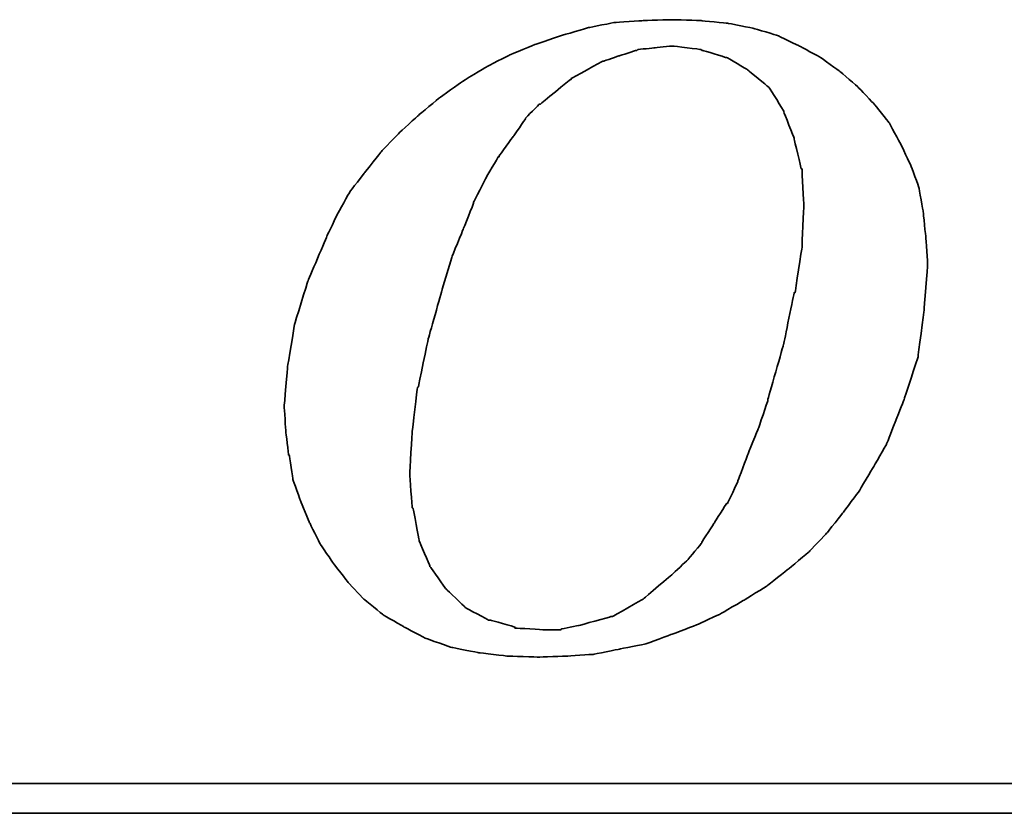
# Model space of a CAD drawing. Header units: millimetres. Extents: x 709 to 1297, y 174 to 394.
# Tile 34 of 52: x 1129.13 to 1136.49, y 225.51 to 231.45. Entities that reach past the tile are written whole.
import ezdxf

# ---------------------------------------------------------------- set-up
doc = ezdxf.new("R2010")
doc.units = ezdxf.units.MM
doc.header["$LTSCALE"] = 10
doc.layers.add('DIM', color=4, linetype='Continuous')
doc.layers.add('layer 1', color=7, linetype='Continuous')

# ---------------------------------------------------------------- blocks, each defined once
blk = doc.blocks.new('TBI MOTION logo(完整正式版)')
at = {"layer": 'layer 1', "color": 22, "lineweight": 35}
for points, knots in [([(-11.34375, -6.98375), (-11.34375, -6.98375), (-10.91375, -7.43875), (-10.91375, -7.43875), (-10.91375, -7.43875), (-10.91375, -7.43875), (-10.38625, -7.87125), (-10.38625, -7.87125), (-10.38625, -7.87125), (-10.38625, -7.87125), (-9.81125, -8.20375), (-9.81125, -8.20375), (-9.81125, -8.20375), (-9.81125, -8.20375), (-9.21125, -8.51875), (-9.21125, -8.51875), (-9.21125, -8.51875), (-9.21125, -8.51875), (-8.51625, -8.75875), (-8.51625, -8.75875), (-8.51625, -8.75875), (-8.51625, -8.75875), (-7.77125, -8.90375), (-7.77125, -8.90375), (-7.77125, -8.90375), (-7.77125, -8.90375), (-6.97875, -8.99875), (-6.97875, -8.99875), (-6.97875, -8.99875), (-6.97875, -8.99875), (-6.14125, -9.02375), (-6.14125, -9.02375), (-6.14125, -9.02375), (-6.14125, -9.02375), (-5.37125, -8.99875), (-5.37125, -8.99875), (-5.37125, -8.99875), (-5.37125, -8.99875), (-4.65375, -8.94875), (-4.65375, -8.94875), (-4.65375, -8.94875), (-4.65375, -8.94875), (-3.93375, -8.80625), (-3.93375, -8.80625), (-3.93375, -8.80625), (-3.93375, -8.80625), (-3.21375, -8.66375), (-3.21375, -8.66375), (-3.21375, -8.66375), (-3.21375, -8.66375), (-2.49375, -8.39875), (-2.49375, -8.39875), (-2.49375, -8.39875), (-2.49375, -8.39875), (-1.79875, -8.13375), (-1.79875, -8.13375), (-1.79875, -8.13375), (-1.79875, -8.13375), (-1.17375, -7.84375), (-1.17375, -7.84375), (-1.17375, -7.84375), (-1.17375, -7.84375), (-0.52375, -7.46375), (-0.52375, -7.46375), (-0.52375, -7.46375), (-0.52375, -7.46375), (0.10124, -7.07875), (0.10124, -7.07875), (0.10124, -7.07875), (0.10124, -7.07875), (0.67625, -6.62375), (0.67625, -6.62375), (0.67625, -6.62375), (0.67625, -6.62375), (1.24874, -6.14375), (1.24874, -6.14375), (1.24874, -6.14375), (1.24874, -6.14375), (1.72874, -5.64125), (1.72874, -5.64125), (1.72874, -5.64125), (1.72874, -5.64125), (2.18624, -5.06375), (2.18624, -5.06375), (2.18624, -5.06375), (2.18624, -5.06375), (2.61625, -4.48874), (2.61625, -4.48874), (2.61625, -4.48874), (2.61625, -4.48874), (3.00125, -3.83874), (3.00125, -3.83874), (3.00125, -3.83874), (3.00125, -3.83874), (3.36124, -3.21374), (3.36124, -3.21374), (3.36124, -3.21374), (3.36124, -3.21374), (3.84374, -1.99125), (3.84374, -1.99125), (3.84374, -1.99125), (3.84374, -1.99125), (4.22625, -0.81875), (4.22625, -0.81875), (4.22625, -0.81875), (4.22625, -0.81875), (4.39125, 0.45624), (4.39125, 0.45624), (4.39125, 0.45624), (4.39125, 0.45624), (4.48874, 1.70124), (4.48874, 1.70124), (4.48874, 1.70124), (4.48874, 1.70124), (4.43874, 2.44625), (4.43874, 2.44625), (4.43874, 2.44625), (4.43874, 2.44625), (4.36874, 3.14125), (4.36874, 3.14125), (4.36874, 3.14125), (4.36874, 3.14125), (4.25125, 3.81125), (4.25125, 3.81125), (4.25125, 3.81125), (4.25125, 3.81125), (4.03124, 4.41125), (4.03124, 4.41125), (4.03124, 4.41125), (4.03124, 4.41125), (3.74374, 5.01125), (3.74374, 5.01125), (3.74374, 5.01125), (3.74374, 5.01125), (3.43124, 5.58875), (3.43124, 5.58875), (3.43124, 5.58875), (3.43124, 5.58875), (3.02625, 6.09125), (3.02625, 6.09125), (3.02625, 6.09125), (3.02625, 6.09125), (2.59374, 6.54875), (2.59374, 6.54875), (2.59374, 6.54875), (2.59374, 6.54875), (2.09124, 6.98125), (2.09124, 6.98125), (2.09124, 6.98125), (2.09124, 6.98125), (1.56124, 7.36625), (1.56124, 7.36625), (1.56124, 7.36625), (1.56124, 7.36625), (0.98624, 7.67625), (0.98624, 7.67625), (0.98624, 7.67625), (0.98624, 7.67625), (0.38624, 7.96375), (0.38624, 7.96375), (0.38624, 7.96375), (0.38624, 7.96375), (-0.25875, 8.15625), (-0.25875, 8.15625), (-0.25875, 8.15625), (-0.25875, 8.15625), (-0.98125, 8.30125), (-0.98125, 8.30125), (-0.98125, 8.30125), (-0.98125, 8.30125), (-1.70124, 8.37125), (-1.70124, 8.37125), (-1.70124, 8.37125), (-1.70124, 8.37125), (-2.49375, 8.39624), (-2.49375, 8.39624), (-2.49375, 8.39624), (-2.49375, 8.39624), (-3.28625, 8.37125), (-3.28625, 8.37125), (-3.28625, 8.37125), (-3.28625, 8.37125), (-4.05125, 8.32125), (-4.05125, 8.32125), (-4.05125, 8.32125), (-4.05125, 8.32125), (-4.77375, 8.18125), (-4.77375, 8.18125), (-4.77375, 8.18125), (-4.77375, 8.18125), (-5.51625, 7.96375), (-5.51625, 7.96375), (-5.51625, 7.96375), (-5.51625, 7.96375), (-6.21125, 7.72625), (-6.21125, 7.72625), (-6.21125, 7.72625), (-6.21125, 7.72625), (-6.92875, 7.43625), (-6.92875, 7.43625), (-6.92875, 7.43625), (-6.92875, 7.43625), (-7.57875, 7.10125), (-7.57875, 7.10125), (-7.57875, 7.10125), (-7.57875, 7.10125), (-8.24875, 6.69125), (-8.24875, 6.69125), (-8.24875, 6.69125), (-8.24875, 6.69125), (-8.84875, 6.26125), (-8.84875, 6.26125), (-8.84875, 6.26125), (-8.84875, 6.26125), (-9.42625, 5.78125), (-9.42625, 5.78125), (-9.42625, 5.78125), (-9.42625, 5.78125), (-9.95375, 5.30125), (-9.95375, 5.30125), (-9.95375, 5.30125), (-9.95375, 5.30125), (-10.43375, 4.79624), (-10.43375, 4.79624), (-10.43375, 4.79624), (-10.43375, 4.79624), (-10.88875, 4.22125), (-10.88875, 4.22125), (-10.88875, 4.22125), (-10.88875, 4.22125), (-11.29875, 3.69375), (-11.29875, 3.69375), (-11.29875, 3.69375), (-11.29875, 3.69375), (-11.63375, 3.09125), (-11.63375, 3.09125), (-11.63375, 3.09125), (-11.63375, 3.09125), (-11.91875, 2.49625), (-11.91875, 2.49625), (-11.91875, 2.49625), (-11.91875, 2.49625), (-12.44875, 1.24625), (-12.44875, 1.24625), (-12.44875, 1.24625), (-12.44875, 1.24625), (-12.80875, 0.06874), (-12.80875, 0.06874), (-12.80875, 0.06874), (-12.80875, 0.06874), (-12.99875, -1.07875), (-12.99875, -1.07875), (-12.99875, -1.07875), (-12.99875, -1.07875), (-13.09375, -2.18375), (-13.09375, -2.18375), (-13.09375, -2.18375), (-13.09375, -2.18375), (-13.04875, -2.85375), (-13.04875, -2.85375), (-13.04875, -2.85375), (-13.04875, -2.85375), (-12.97375, -3.50375), (-12.97375, -3.50375), (-12.97375, -3.50375), (-12.97375, -3.50375), (-12.95375, -3.50375), (-12.95375, -3.50375), (-12.95375, -3.50375), (-12.95375, -3.50375), (-12.85375, -4.17375), (-12.85375, -4.17375), (-12.85375, -4.17375), (-12.85375, -4.17375), (-12.63875, -4.77624), (-12.63875, -4.77624), (-12.63875, -4.77624), (-12.63875, -4.77624), (-12.39875, -5.35125), (-12.39875, -5.35125), (-12.39875, -5.35125), (-12.39875, -5.35125), (-12.11375, -5.92875), (-12.11375, -5.92875), (-12.11375, -5.92875), (-12.11375, -5.92875), (-11.75375, -6.45375), (-11.75375, -6.45375), (-11.75375, -6.45375), (-11.75375, -6.45375), (-11.34375, -6.98375), (-11.34375, -6.98375)], [0, 0, 0, 0, 0.01369863, 0.01369863, 0.01369863, 0.01369864, 0.02739726, 0.02739726, 0.02739726, 0.02739727, 0.04109589, 0.04109589, 0.04109589, 0.0410959, 0.05479452, 0.05479452, 0.05479452, 0.05479453, 0.06849315, 0.06849315, 0.06849315, 0.06849316, 0.08219178, 0.08219178, 0.08219178, 0.08219179, 0.09589041, 0.09589041, 0.09589041, 0.09589042, 0.10958904, 0.10958904, 0.10958904, 0.10958905, 0.12328767, 0.12328767, 0.12328767, 0.12328768, 0.1369863, 0.1369863, 0.1369863, 0.13698631, 0.15068493, 0.15068493, 0.15068493, 0.15068494, 0.16438356, 0.16438356, 0.16438356, 0.16438357, 0.17808219, 0.17808219, 0.17808219, 0.1780822, 0.19178082, 0.19178082, 0.19178082, 0.19178083, 0.20547945, 0.20547945, 0.20547945, 0.20547946, 0.21917808, 0.21917808, 0.21917808, 0.21917809, 0.23287671, 0.23287671, 0.23287671, 0.23287672, 0.24657534, 0.24657534, 0.24657534, 0.24657535, 0.26027397, 0.26027397, 0.26027397, 0.26027398, 0.2739726, 0.2739726, 0.2739726, 0.27397261, 0.28767123, 0.28767123, 0.28767123, 0.28767124, 0.30136986, 0.30136986, 0.30136986, 0.30136987, 0.31506849, 0.31506849, 0.31506849, 0.3150685, 0.32876712, 0.32876712, 0.32876712, 0.32876713, 0.34246575, 0.34246575, 0.34246575, 0.34246576, 0.35616438, 0.35616438, 0.35616438, 0.35616439, 0.36986301, 0.36986301, 0.36986301, 0.36986302, 0.38356164, 0.38356164, 0.38356164, 0.38356165, 0.39726027, 0.39726027, 0.39726027, 0.39726028, 0.4109589, 0.4109589, 0.4109589, 0.41095891, 0.42465753, 0.42465753, 0.42465753, 0.42465754, 0.43835616, 0.43835616, 0.43835616, 0.43835617, 0.45205479, 0.45205479, 0.45205479, 0.4520548, 0.46575342, 0.46575342, 0.46575342, 0.46575343, 0.47945205, 0.47945205, 0.47945205, 0.47945206, 0.49315068, 0.49315068, 0.49315068, 0.49315069, 0.50684932, 0.50684932, 0.50684932, 0.50684933, 0.52054795, 0.52054795, 0.52054795, 0.52054796, 0.53424658, 0.53424658, 0.53424658, 0.53424659, 0.54794521, 0.54794521, 0.54794521, 0.54794522, 0.56164384, 0.56164384, 0.56164384, 0.56164385, 0.57534247, 0.57534247, 0.57534247, 0.57534248, 0.5890411, 0.5890411, 0.5890411, 0.58904111, 0.60273973, 0.60273973, 0.60273973, 0.60273974, 0.61643836, 0.61643836, 0.61643836, 0.61643837, 0.63013699, 0.63013699, 0.63013699, 0.630137, 0.64383562, 0.64383562, 0.64383562, 0.64383563, 0.65753425, 0.65753425, 0.65753425, 0.65753426, 0.67123288, 0.67123288, 0.67123288, 0.67123289, 0.68493151, 0.68493151, 0.68493151, 0.68493152, 0.69863014, 0.69863014, 0.69863014, 0.69863015, 0.71232877, 0.71232877, 0.71232877, 0.71232878, 0.7260274, 0.7260274, 0.7260274, 0.72602741, 0.73972603, 0.73972603, 0.73972603, 0.73972604, 0.75342466, 0.75342466, 0.75342466, 0.75342467, 0.76712329, 0.76712329, 0.76712329, 0.7671233, 0.78082192, 0.78082192, 0.78082192, 0.78082193, 0.79452055, 0.79452055, 0.79452055, 0.79452056, 0.80821918, 0.80821918, 0.80821918, 0.80821919, 0.82191781, 0.82191781, 0.82191781, 0.82191782, 0.83561644, 0.83561644, 0.83561644, 0.83561645, 0.84931507, 0.84931507, 0.84931507, 0.84931508, 0.8630137, 0.8630137, 0.8630137, 0.86301371, 0.87671233, 0.87671233, 0.87671233, 0.87671234, 0.89041096, 0.89041096, 0.89041096, 0.89041097, 0.90410959, 0.90410959, 0.90410959, 0.9041096, 0.91780822, 0.91780822, 0.91780822, 0.91780823, 0.93150685, 0.93150685, 0.93150685, 0.93150686, 0.94520548, 0.94520548, 0.94520548, 0.94520549, 0.95890411, 0.95890411, 0.95890411, 0.95890412, 0.97260274, 0.97260274, 0.97260274, 0.97260275, 0.98630137, 0.98630137, 0.98630137, 0.98630138, 1, 1, 1, 1]), ([(-8.77875, 1.03124), (-8.77875, 1.03124), (-8.51625, 1.89625), (-8.51625, 1.89625), (-8.51625, 1.89625), (-8.51625, 1.89625), (-8.20375, 2.66375), (-8.20375, 2.66375), (-8.20375, 2.66375), (-8.20375, 2.66375), (-7.91625, 3.38125), (-7.91625, 3.38125), (-7.91625, 3.38125), (-7.91625, 3.38125), (-7.91625, 3.40624), (-7.91625, 3.40624), (-7.91625, 3.40624), (-7.91625, 3.40624), (-7.57875, 4.07624), (-7.57875, 4.07624), (-7.57875, 4.07624), (-7.57875, 4.07624), (-7.24375, 4.65125), (-7.24375, 4.65125), (-7.24375, 4.65125), (-7.24375, 4.65125), (-7.21875, 4.65125), (-7.21875, 4.65125), (-7.21875, 4.65125), (-7.21875, 4.65125), (-7.21875, 4.67624), (-7.21875, 4.67624), (-7.21875, 4.67624), (-7.21875, 4.67624), (-6.83625, 5.20375), (-6.83625, 5.20375), (-6.83625, 5.20375), (-6.83625, 5.20375), (-6.49875, 5.68625), (-6.49875, 5.68625), (-6.49875, 5.68625), (-6.49875, 5.68625), (-6.49875, 5.70625), (-6.49875, 5.70625), (-6.49875, 5.70625), (-6.49875, 5.70625), (-6.11625, 6.09125), (-6.11625, 6.09125), (-6.11625, 6.09125), (-6.11625, 6.09125), (-6.09125, 6.09125), (-6.09125, 6.09125), (-6.09125, 6.09125), (-6.09125, 6.09125), (-5.27375, 6.76625), (-5.27375, 6.76625), (-5.27375, 6.76625), (-5.27375, 6.76625), (-5.24875, 6.76625), (-5.24875, 6.76625), (-5.24875, 6.76625), (-5.24875, 6.76625), (-5.24875, 6.78625), (-5.24875, 6.78625), (-5.24875, 6.78625), (-5.24875, 6.78625), (-4.38875, 7.26624), (-4.38875, 7.26624), (-4.38875, 7.26624), (-4.38875, 7.26624), (-4.36125, 7.26624), (-4.36125, 7.26624), (-4.36125, 7.26624), (-4.36125, 7.26624), (-3.93375, 7.41125), (-3.93375, 7.41125), (-3.93375, 7.41125), (-3.93375, 7.41125), (-3.47375, 7.55625), (-3.47375, 7.55625), (-3.47375, 7.55625), (-3.47375, 7.55625), (-3.45375, 7.55625), (-3.45375, 7.55625), (-3.45375, 7.55625), (-3.45375, 7.55625), (-3.42875, 7.58124), (-3.42875, 7.58124), (-3.42875, 7.58124), (-3.42875, 7.58124), (-2.97375, 7.62625), (-2.97375, 7.62625), (-2.97375, 7.62625), (-2.97375, 7.62625), (-2.49375, 7.67625), (-2.49375, 7.67625), (-2.49375, 7.67625), (-2.49375, 7.67625), (-2.46875, 7.67625), (-2.46875, 7.67625), (-2.46875, 7.67625), (-2.46875, 7.67625), (-1.70124, 7.58124), (-1.70124, 7.58124), (-1.70124, 7.58124), (-1.70124, 7.58124), (-1.67875, 7.55625), (-1.67875, 7.55625), (-1.67875, 7.55625), (-1.67875, 7.55625), (-1.65375, 7.55625), (-1.65375, 7.55625), (-1.65375, 7.55625), (-1.65375, 7.55625), (-1.03125, 7.36625), (-1.03125, 7.36625), (-1.03125, 7.36625), (-1.03125, 7.36625), (-1.00625, 7.36625), (-1.00625, 7.36625), (-1.00625, 7.36625), (-1.00625, 7.36625), (-0.43124, 7.02624), (-0.43124, 7.02624), (-0.43124, 7.02624), (-0.43124, 7.02624), (-0.40625, 7.00624), (-0.40625, 7.00624), (-0.40625, 7.00624), (-0.40625, 7.00624), (0.12124, 6.57124), (0.12124, 6.57124), (0.12124, 6.57124), (0.12124, 6.57124), (0.14624, 6.54875), (0.14624, 6.54875), (0.14624, 6.54875), (0.14624, 6.54875), (0.17124, 6.52375), (0.17124, 6.52375), (0.17124, 6.52375), (0.17124, 6.52375), (0.55625, 5.89875), (0.55625, 5.89875), (0.55625, 5.89875), (0.55625, 5.89875), (0.55625, 5.87625), (0.55625, 5.87625), (0.55625, 5.87625), (0.55625, 5.87625), (0.84124, 5.15625), (0.84124, 5.15625), (0.84124, 5.15625), (0.84124, 5.15625), (0.84124, 5.13125), (0.84124, 5.13125), (0.84124, 5.13125), (0.84124, 5.13125), (1.03624, 4.31875), (1.03624, 4.31875), (1.03624, 4.31875), (1.03624, 4.31875), (1.05624, 4.31875), (1.05624, 4.31875), (1.05624, 4.31875), (1.05624, 4.31875), (1.05624, 4.29125), (1.05624, 4.29125), (1.05624, 4.29125), (1.05624, 4.29125), (1.10625, 3.33125), (1.10625, 3.33125), (1.10625, 3.33125), (1.10625, 3.33125), (1.10625, 3.30875), (1.10625, 3.30875), (1.10625, 3.30875), (1.10625, 3.30875), (1.05624, 2.20624), (1.05624, 2.20624), (1.05624, 2.20624), (1.05624, 2.20624), (1.05624, 2.18124), (1.05624, 2.18124), (1.05624, 2.18124), (1.05624, 2.18124), (0.86624, 0.93624), (0.86624, 0.93624), (0.86624, 0.93624), (0.86624, 0.93624), (0.84124, 0.93624), (0.84124, 0.93624), (0.84124, 0.93624), (0.84124, 0.93624), (0.55625, -0.45874), (0.55625, -0.45874), (0.55625, -0.45874), (0.55625, -0.45874), (0.12124, -1.99125), (0.12124, -1.99125), (0.12124, -1.99125), (0.12124, -1.99125), (0.12124, -2.01874), (0.12124, -2.01874), (0.12124, -2.01874), (0.12124, -2.01874), (-0.13874, -2.78375), (-0.13874, -2.78375), (-0.13874, -2.78375), (-0.13874, -2.78375), (-0.43124, -3.50375), (-0.43124, -3.50375), (-0.43124, -3.50375), (-0.43124, -3.50375), (-0.69375, -4.19875), (-0.69375, -4.19875), (-0.69375, -4.19875), (-0.69375, -4.19875), (-0.69375, -4.22375), (-0.69375, -4.22375), (-0.69375, -4.22375), (-0.69375, -4.22375), (-0.98125, -4.82374), (-0.98125, -4.82374), (-0.98125, -4.82374), (-0.98125, -4.82374), (-1.00625, -4.82374), (-1.00625, -4.82374), (-1.00625, -4.82374), (-1.00625, -4.82374), (-1.33875, -5.35125), (-1.33875, -5.35125), (-1.33875, -5.35125), (-1.33875, -5.35125), (-1.67875, -5.87875), (-1.67875, -5.87875), (-1.67875, -5.87875), (-1.67875, -5.87875), (-1.67875, -5.90375), (-1.67875, -5.90375), (-1.67875, -5.90375), (-1.67875, -5.90375), (-2.05875, -6.35875), (-2.05875, -6.35875), (-2.05875, -6.35875), (-2.05875, -6.35875), (-2.08375, -6.38375), (-2.08375, -6.38375), (-2.08375, -6.38375), (-2.08375, -6.38375), (-2.46875, -6.74375), (-2.46875, -6.74375), (-2.46875, -6.74375), (-2.46875, -6.74375), (-3.25875, -7.41625), (-3.25875, -7.41625), (-3.25875, -7.41625), (-3.25875, -7.41625), (-3.28625, -7.43875), (-3.28625, -7.43875), (-3.28625, -7.43875), (-3.28625, -7.43875), (-4.12375, -7.91875), (-4.12375, -7.91875), (-4.12375, -7.91875), (-4.12375, -7.91875), (-4.14875, -7.91875), (-4.14875, -7.91875), (-4.14875, -7.91875), (-4.14875, -7.91875), (-4.17125, -7.91875), (-4.17125, -7.91875), (-4.17125, -7.91875), (-4.17125, -7.91875), (-5.03375, -8.15875), (-5.03375, -8.15875), (-5.03375, -8.15875), (-5.03375, -8.15875), (-5.51625, -8.25625), (-5.51625, -8.25625), (-5.51625, -8.25625), (-5.51625, -8.25625), (-5.54125, -8.27875), (-5.54125, -8.27875), (-5.54125, -8.27875), (-5.54125, -8.27875), (-5.56375, -8.27875), (-5.56375, -8.27875), (-5.56375, -8.27875), (-5.56375, -8.27875), (-5.99625, -8.27875), (-5.99625, -8.27875), (-5.99625, -8.27875), (-5.99625, -8.27875), (-6.76375, -8.23125), (-6.76375, -8.23125), (-6.76375, -8.23125), (-6.76375, -8.23125), (-6.78875, -8.23125), (-6.78875, -8.23125), (-6.78875, -8.23125), (-6.78875, -8.23125), (-6.78875, -8.20375), (-6.78875, -8.20375), (-6.78875, -8.20375), (-6.78875, -8.20375), (-7.45875, -8.01375), (-7.45875, -8.01375), (-7.45875, -8.01375), (-7.45875, -8.01375), (-7.48375, -8.01375), (-7.48375, -8.01375), (-7.48375, -8.01375), (-7.48375, -8.01375), (-7.50875, -8.01375), (-7.50875, -8.01375), (-7.50875, -8.01375), (-7.50875, -8.01375), (-8.13125, -7.67875), (-8.13125, -7.67875), (-8.13125, -7.67875), (-8.13125, -7.67875), (-8.15625, -7.65375), (-8.15625, -7.65375), (-8.15625, -7.65375), (-8.15625, -7.65375), (-8.65875, -7.17375), (-8.65875, -7.17375), (-8.65875, -7.17375), (-8.65875, -7.17375), (-8.68375, -7.14875), (-8.68375, -7.14875), (-8.68375, -7.14875), (-8.68375, -7.14875), (-9.08875, -6.57375), (-9.08875, -6.57375), (-9.08875, -6.57375), (-9.08875, -6.57375), (-9.11375, -6.54875), (-9.11375, -6.54875), (-9.11375, -6.54875), (-9.11375, -6.54875), (-9.11375, -6.52875), (-9.11375, -6.52875), (-9.11375, -6.52875), (-9.11375, -6.52875), (-9.40375, -5.85375), (-9.40375, -5.85375), (-9.40375, -5.85375), (-9.40375, -5.85375), (-9.40375, -5.82875), (-9.40375, -5.82875), (-9.40375, -5.82875), (-9.40375, -5.82875), (-9.56875, -4.96875), (-9.56875, -4.96875), (-9.56875, -4.96875), (-9.56875, -4.96875), (-9.59375, -4.94375), (-9.59375, -4.94375), (-9.59375, -4.94375), (-9.59375, -4.94375), (-9.66375, -4.03375), (-9.66375, -4.03375), (-9.66375, -4.03375), (-9.66375, -4.03375), (-9.66375, -4.00875), (-9.66375, -4.00875), (-9.66375, -4.00875), (-9.66375, -4.00875), (-9.59375, -2.85375), (-9.59375, -2.85375), (-9.59375, -2.85375), (-9.59375, -2.85375), (-9.45125, -1.65875), (-9.45125, -1.65875), (-9.45125, -1.65875), (-9.45125, -1.65875), (-9.42625, -1.63375), (-9.42625, -1.63375), (-9.42625, -1.63375), (-9.42625, -1.63375), (-9.16125, -0.33875), (-9.16125, -0.33875), (-9.16125, -0.33875), (-9.16125, -0.33875), (-8.77875, 1.00624), (-8.77875, 1.00624), (-8.77875, 1.00624), (-8.77875, 1.00624), (-8.77875, 1.03124), (-8.77875, 1.03124)], [0, 0, 0, 0, 0.01020408, 0.01020408, 0.01020408, 0.01020409, 0.02040816, 0.02040816, 0.02040816, 0.02040817, 0.03061224, 0.03061224, 0.03061224, 0.03061225, 0.04081633, 0.04081633, 0.04081633, 0.04081634, 0.05102041, 0.05102041, 0.05102041, 0.05102042, 0.06122449, 0.06122449, 0.06122449, 0.0612245, 0.07142857, 0.07142857, 0.07142857, 0.07142858, 0.08163265, 0.08163265, 0.08163265, 0.08163266, 0.09183673, 0.09183673, 0.09183673, 0.09183674, 0.10204082, 0.10204082, 0.10204082, 0.10204083, 0.1122449, 0.1122449, 0.1122449, 0.11224491, 0.12244898, 0.12244898, 0.12244898, 0.12244899, 0.13265306, 0.13265306, 0.13265306, 0.13265307, 0.14285714, 0.14285714, 0.14285714, 0.14285715, 0.15306122, 0.15306122, 0.15306122, 0.15306123, 0.16326531, 0.16326531, 0.16326531, 0.16326532, 0.17346939, 0.17346939, 0.17346939, 0.1734694, 0.18367347, 0.18367347, 0.18367347, 0.18367348, 0.19387755, 0.19387755, 0.19387755, 0.19387756, 0.20408163, 0.20408163, 0.20408163, 0.20408164, 0.21428571, 0.21428571, 0.21428571, 0.21428572, 0.2244898, 0.2244898, 0.2244898, 0.22448981, 0.23469388, 0.23469388, 0.23469388, 0.23469389, 0.24489796, 0.24489796, 0.24489796, 0.24489797, 0.25510204, 0.25510204, 0.25510204, 0.25510205, 0.26530612, 0.26530612, 0.26530612, 0.26530613, 0.2755102, 0.2755102, 0.2755102, 0.27551021, 0.28571429, 0.28571429, 0.28571429, 0.2857143, 0.29591837, 0.29591837, 0.29591837, 0.29591838, 0.30612245, 0.30612245, 0.30612245, 0.30612246, 0.31632653, 0.31632653, 0.31632653, 0.31632654, 0.32653061, 0.32653061, 0.32653061, 0.32653062, 0.33673469, 0.33673469, 0.33673469, 0.3367347, 0.34693878, 0.34693878, 0.34693878, 0.34693879, 0.35714286, 0.35714286, 0.35714286, 0.35714287, 0.36734694, 0.36734694, 0.36734694, 0.36734695, 0.37755102, 0.37755102, 0.37755102, 0.37755103, 0.3877551, 0.3877551, 0.3877551, 0.38775511, 0.39795918, 0.39795918, 0.39795918, 0.39795919, 0.40816327, 0.40816327, 0.40816327, 0.40816328, 0.41836735, 0.41836735, 0.41836735, 0.41836736, 0.42857143, 0.42857143, 0.42857143, 0.42857144, 0.43877551, 0.43877551, 0.43877551, 0.43877552, 0.44897959, 0.44897959, 0.44897959, 0.4489796, 0.45918367, 0.45918367, 0.45918367, 0.45918368, 0.46938776, 0.46938776, 0.46938776, 0.46938777, 0.47959184, 0.47959184, 0.47959184, 0.47959185, 0.48979592, 0.48979592, 0.48979592, 0.48979593, 0.5, 0.5, 0.5, 0.50000001, 0.51020408, 0.51020408, 0.51020408, 0.51020409, 0.52040816, 0.52040816, 0.52040816, 0.52040817, 0.53061224, 0.53061224, 0.53061224, 0.53061225, 0.54081633, 0.54081633, 0.54081633, 0.54081634, 0.55102041, 0.55102041, 0.55102041, 0.55102042, 0.56122449, 0.56122449, 0.56122449, 0.5612245, 0.57142857, 0.57142857, 0.57142857, 0.57142858, 0.58163265, 0.58163265, 0.58163265, 0.58163266, 0.59183673, 0.59183673, 0.59183673, 0.59183674, 0.60204082, 0.60204082, 0.60204082, 0.60204083, 0.6122449, 0.6122449, 0.6122449, 0.61224491, 0.62244898, 0.62244898, 0.62244898, 0.62244899, 0.63265306, 0.63265306, 0.63265306, 0.63265307, 0.64285714, 0.64285714, 0.64285714, 0.64285715, 0.65306122, 0.65306122, 0.65306122, 0.65306123, 0.66326531, 0.66326531, 0.66326531, 0.66326532, 0.67346939, 0.67346939, 0.67346939, 0.6734694, 0.68367347, 0.68367347, 0.68367347, 0.68367348, 0.69387755, 0.69387755, 0.69387755, 0.69387756, 0.70408163, 0.70408163, 0.70408163, 0.70408164, 0.71428571, 0.71428571, 0.71428571, 0.71428572, 0.7244898, 0.7244898, 0.7244898, 0.72448981, 0.73469388, 0.73469388, 0.73469388, 0.73469389, 0.74489796, 0.74489796, 0.74489796, 0.74489797, 0.75510204, 0.75510204, 0.75510204, 0.75510205, 0.76530612, 0.76530612, 0.76530612, 0.76530613, 0.7755102, 0.7755102, 0.7755102, 0.77551021, 0.78571429, 0.78571429, 0.78571429, 0.7857143, 0.79591837, 0.79591837, 0.79591837, 0.79591838, 0.80612245, 0.80612245, 0.80612245, 0.80612246, 0.81632653, 0.81632653, 0.81632653, 0.81632654, 0.82653061, 0.82653061, 0.82653061, 0.82653062, 0.83673469, 0.83673469, 0.83673469, 0.8367347, 0.84693878, 0.84693878, 0.84693878, 0.84693879, 0.85714286, 0.85714286, 0.85714286, 0.85714287, 0.86734694, 0.86734694, 0.86734694, 0.86734695, 0.87755102, 0.87755102, 0.87755102, 0.87755103, 0.8877551, 0.8877551, 0.8877551, 0.88775511, 0.89795918, 0.89795918, 0.89795918, 0.89795919, 0.90816327, 0.90816327, 0.90816327, 0.90816328, 0.91836735, 0.91836735, 0.91836735, 0.91836736, 0.92857143, 0.92857143, 0.92857143, 0.92857144, 0.93877551, 0.93877551, 0.93877551, 0.93877552, 0.94897959, 0.94897959, 0.94897959, 0.9489796, 0.95918367, 0.95918367, 0.95918367, 0.95918368, 0.96938776, 0.96938776, 0.96938776, 0.96938777, 0.97959184, 0.97959184, 0.97959184, 0.97959185, 0.98979592, 0.98979592, 0.98979592, 0.98979593, 1, 1, 1, 1]), ([(75.90875, -9.47875), (75.90875, -9.47875), (75.90875, -12.28625), (75.90875, -12.28625), (75.90875, -12.28625), (75.90875, -12.28625), (75.90875, -12.47875), (75.90875, -12.47875), (75.90875, -12.47875), (75.90875, -12.47875), (75.71625, -12.47875), (75.71625, -12.47875), (75.71625, -12.47875), (75.71625, -12.47875), (-88.32875, -12.47875), (-88.32875, -12.47875), (-88.32875, -12.47875), (-88.32875, -12.47875), (-88.32875, -13.29375), (-88.32875, -13.29375), (-88.32875, -13.29375), (-88.32875, -13.29375), (82.89125, -13.29375), (82.89125, -13.29375), (82.89125, -13.29375), (82.89125, -13.29375), (75.90875, -9.47875), (75.90875, -9.47875)], [0, 0, 0, 0, 0.14285714, 0.14285714, 0.14285714, 0.14285715, 0.28571429, 0.28571429, 0.28571429, 0.2857143, 0.42857143, 0.42857143, 0.42857143, 0.42857144, 0.57142857, 0.57142857, 0.57142857, 0.57142858, 0.71428571, 0.71428571, 0.71428571, 0.71428572, 0.85714286, 0.85714286, 0.85714286, 0.85714287, 1, 1, 1, 1])]:
    blk.add_open_spline(points, degree=3, knots=knots, dxfattribs=at)

msp = doc.modelspace()

# ---------------------------------------------------------------- block references
at = {"layer": 'DIM', "color": 7, "xscale": 0.2736514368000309, "yscale": 0.2736514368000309, "zscale": 0.2736514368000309}
msp.add_blockref('TBI MOTION logo(完整正式版)', (1134.6891, 229.1508), dxfattribs=at)

doc.saveas('drawing.dxf')
